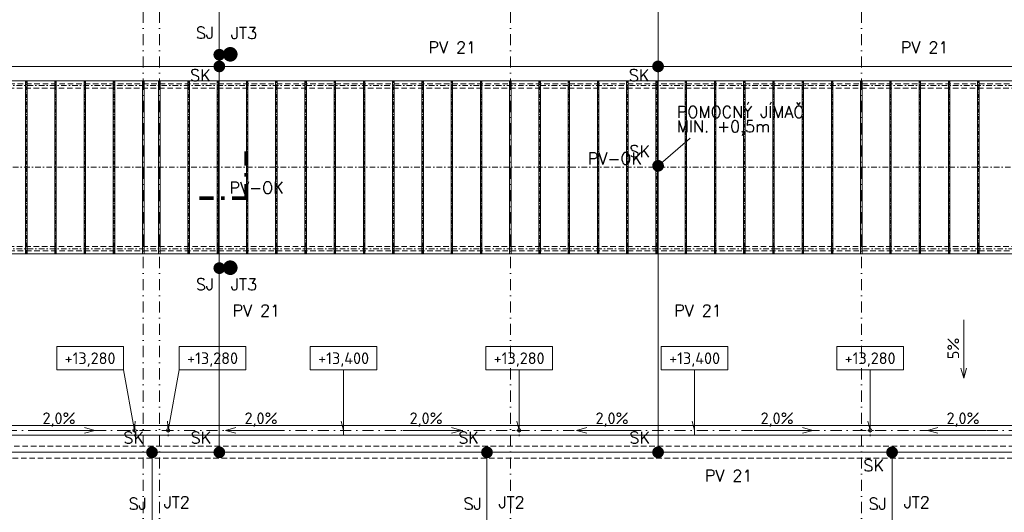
# Model space of a CAD drawing. Header units: millimetres. Extents: x -385852 to 693036, y -525006 to 444206.
# Tile 35 of 156: x 73775 to 107437, y 174497 to 191349. Entities that reach past the tile are written whole.
import ezdxf
from ezdxf.enums import TextEntityAlignment as Align

# ---------------------------------------------------------------- set-up
doc = ezdxf.new("R2010")
doc.units = ezdxf.units.MM
for name, pattern in [('CENTERX2', [101.6, 63.5, -12.7, 12.7, -12.7]), ('DASHDOT', [25.4, 12.7, -6.35, 0, -6.35]), ('ČÁRKOVANÁ', [19.05, 12.7, -6.35])]:
    doc.linetypes.add(name, pattern=pattern)
for name, color, linetype in [('0-DRAT-8MM', 5, 'Continuous'), ('6-TEXT', 3, 'Continuous'), ('JT-TYC', 5, 'Continuous'), ('LEGENDA', 3, 'Continuous'), ('SJ-SVORKA', 5, 'Continuous'), ('SK-SVORKA', 5, 'Continuous')]:
    doc.layers.add(name, color=color, linetype=linetype)
for name, color, linetype, lineweight in [('A99_N_kce-pohl', 7, 'Continuous', 9), ('A99_N_koty-vysk', 8, 'Continuous', 9), ('A99_N_txt-popis-200', 240, 'Continuous', 5), ('A99_S_osy', 1, 'CENTERX2', 5)]:
    doc.layers.add(name, color=color, linetype=linetype, lineweight=lineweight)
doc.styles.add('A99_kota', font='isocpeur.ttf', dxfattribs={"height": 2})
doc.styles.add('A99_popis', font='isocpeur.ttf')
doc.styles.add('ad_popis 100', font='isocpeur.ttf', dxfattribs={"height": 200})
doc.styles.add('RomanS', font='romans.shx')

# ---------------------------------------------------------------- blocks, each defined once
blk = doc.blocks.new('*U158')
at = {"color": 0, "linetype": 'ByBlock', "const_width": 0.63}
for points in [[(415.5, 8), (415.5, 5.57)], [(415.5, 4.31), (415.5, 3.68)], [(413.08, 0), (415.5, 0), (415.5, 2.42)], [(407.5, 0), (409.93, 0)], [(411.19, 0), (411.82, 0)]]:
    blk.add_lwpolyline(points, dxfattribs=at)
at = {"color": 0, "linetype": 'ByBlock', "style": 'A99_popis', "flags": 12}
blk.add_attdef('OZNŘ_3K', text='', height=5, rotation=0.0024, dxfattribs=at).set_placement((784.08, 77.08), align=Align.RIGHT)
at = {"color": 0, "linetype": 'ByBlock', "style": 'A99_popis'}
blk.add_attdef('OZNŘ_1K', (-9.63, -10.73), '', height=5, dxfattribs=at)
blk = doc.blocks.new('*U161')
at = {"color": 0, "linetype": 'ByBlock'}
for p, q in [((5.7, -4), (5.7, -14.35)), ((5.7, -14.35), (5.29, -12.8))]:
    blk.add_line(p, q, dxfattribs=at)
blk.add_lwpolyline([(0, -4), (11.4, -4), (11.4, 0), (0, 0)], close=True, dxfattribs=at)
at = {"color": 0, "linetype": 'ByBlock', "style": 'A99_kota'}
for tag, p in [('VYSKA', (5.7, -2.24)), ('VYSKA_POPIS1', (5.7, -6.04)), ('VYSKA_POPIS2', (5.9, -9.54)), ('VYSKA_POPIS3', (5.9, -13.04))]:
    blk.add_attdef(tag, text='', height=2, dxfattribs=at).set_placement(p, align=Align.MIDDLE)
blk = doc.blocks.new('*U166')
at = {"color": 0, "linetype": 'ByBlock'}
for q in [(0, -4), (-2.03, -12.76)]:
    blk.add_line((-1.9, -14.35), q, dxfattribs=at)
blk.add_lwpolyline([(0, -4), (11.4, -4), (11.4, 0), (0, 0)], close=True, dxfattribs=at)
at = {"color": 0, "linetype": 'ByBlock', "style": 'A99_kota'}
for tag, p in [('VYSKA', (5.7, -2.24)), ('VYSKA_POPIS1', (5.7, -6.04)), ('VYSKA_POPIS2', (5.9, -9.54)), ('VYSKA_POPIS3', (5.9, -13.04))]:
    blk.add_attdef(tag, text='', height=2, dxfattribs=at).set_placement(p, align=Align.MIDDLE)
blk = doc.blocks.new('JT')
at = {"layer": 'JT-TYC', "const_width": 125}
blk.add_lwpolyline([(-62.5, 0, 1), (62.5, 0, 1)], format="xyb", close=True, dxfattribs=at)

msp = doc.modelspace()

# ---------------------------------------------------------------- linework, layer by layer
at = {"layer": '0-DRAT-8MM', "linetype": 'Continuous', "lineweight": 5, "ltscale": 0.5}
for p, q in [((80600, 230900), (80600, 176550)), ((95600, 230900), (95600, 176550)), ((5600, 189750), (150900, 189750)), ((95600, 186350), (96700, 187300)), ((5600, 176550), (150900, 176550)), ((78300, 149200), (78300, 176550)), ((89750, 149200), (89750, 176550)), ((103600, 149200), (103600, 176550))]:
    msp.add_line(p, q, dxfattribs=at)
at = {"layer": 'A99_N_kce-pohl', "linetype": 'Continuous', "lineweight": 9}
for p, q in [((73975, 183345), (73975, 189255)), ((74025, 183345), (74025, 189255)), ((74975, 183345), (74975, 189255)), ((75025, 183345), (75025, 189255)), ((75975, 183345), (75975, 189255)), ((76025, 183345), (76025, 189255)), ((76975, 183345), (76975, 189255)), ((77025, 183345), (77025, 189255)), ((77975, 183345), (77975, 189255)), ((78025, 183345), (78025, 189255)), ((78525, 183345), (78525, 189255)), ((78575, 183345), (78575, 189255)), ((79525, 183345), (79525, 189255)), ((79575, 183345), (79575, 189255)), ((80525, 183345), (80525, 189255)), ((80575, 183345), (80575, 189255)), ((81525, 183345), (81525, 189255)), ((81575, 183345), (81575, 189255)), ((82525, 183345), (82525, 189255)), ((82575, 183345), (82575, 189255)), ((83525, 183345), (83525, 189255)), ((83575, 183345), (83575, 189255)), ((84525, 183345), (84525, 189255)), ((84575, 183345), (84575, 189255)), ((85525, 183345), (85525, 189255)), ((85575, 183345), (85575, 189255)), ((86525, 183345), (86525, 189255)), ((86575, 183345), (86575, 189255)), ((87525, 183345), (87525, 189255)), ((87575, 183345), (87575, 189255)), ((88525, 183345), (88525, 189255)), ((88575, 183345), (88575, 189255)), ((89525, 183345), (89525, 189255)), ((89575, 183345), (89575, 189255)), ((90525, 183345), (90525, 189255)), ((90575, 183345), (90575, 189255)), ((91525, 183345), (91525, 189255)), ((91575, 183345), (91575, 189255)), ((92525, 183345), (92525, 189255)), ((92575, 183345), (92575, 189255)), ((93525, 183345), (93525, 189255)), ((93575, 183345), (93575, 189255)), ((94525, 183345), (94525, 189255)), ((94575, 183345), (94575, 189255)), ((95525, 183345), (95525, 189255)), ((95575, 183345), (95575, 189255)), ((96525, 183345), (96525, 189255)), ((96575, 183345), (96575, 189255)), ((97525, 183345), (97525, 189255)), ((97575, 183345), (97575, 189255)), ((98525, 183345), (98525, 189255)), ((98575, 183345), (98575, 189255)), ((99525, 183345), (99525, 189255)), ((99575, 183345), (99575, 189255)), ((100525, 183345), (100525, 189255)), ((100575, 183345), (100575, 189255)), ((101525, 183345), (101525, 189255)), ((101575, 183345), (101575, 189255)), ((102525, 183345), (102525, 189255)), ((102575, 183345), (102575, 189255)), ((103525, 183345), (103525, 189255)), ((103575, 183345), (103575, 189255)), ((104525, 183345), (104525, 189255)), ((104575, 183345), (104575, 189255)), ((105525, 183345), (105525, 189255)), ((105575, 183345), (105575, 189255)), ((106525, 183345), (106525, 189255)), ((106575, 183345), (106575, 189255))]:
    msp.add_line(p, q, dxfattribs=at)
at = {"layer": 'A99_N_kce-pohl', "linetype": 'ČÁRKOVANÁ', "lineweight": 9, "ltscale": 15}
msp.add_line((5860, 176760), (150690, 176760), dxfattribs=at)
at = {"layer": 'A99_N_kce-pohl', "linetype": 'Continuous', "lineweight": 9}
msp.add_lwpolyline([(11930, 189255), (144620, 189255), (144620, 183345), (11930, 183345)], close=True, dxfattribs=at)
at = {"layer": 'A99_N_kce-pohl', "linetype": 'ČÁRKOVANÁ', "lineweight": 9, "ltscale": 15}
for points in [[(144760, 189155), (11790, 189155)], [(144450, 189005.3403), (12100, 189005.3403)], [(144450, 183594.6597), (12100, 183594.6597)], [(144760, 183445), (11790, 183445)], [(138875.5457, 176350), (7180, 176350)]]:
    msp.add_lwpolyline(points, dxfattribs=at)
at = {"layer": 'A99_N_kce-pohl', "linetype": 'Continuous', "lineweight": 9}
for points in [[(73975, 186675), (73975, 186495)], [(74025, 186675), (74025, 186495)], [(74975, 186675), (74975, 186495)], [(75025, 186675), (75025, 186495)], [(75975, 186675), (75975, 186495)], [(76025, 186675), (76025, 186495)], [(76975, 186675), (76975, 186495)], [(77025, 186675), (77025, 186495)], [(77975, 186675), (77975, 186495)], [(78025, 186675), (78025, 186495)], [(78525, 186675), (78525, 186495)], [(78575, 186675), (78575, 186495)], [(79525, 186675), (79525, 186495)], [(79575, 186675), (79575, 186495)], [(80525, 186675), (80525, 186495)], [(80575, 186675), (80575, 186495)], [(81525, 186675), (81525, 186495)], [(81575, 186675), (81575, 186495)], [(82525, 186675), (82525, 186495)], [(82575, 186675), (82575, 186495)], [(83525, 186675), (83525, 186495)], [(83575, 186675), (83575, 186495)], [(84525, 186675), (84525, 186495)], [(84575, 186675), (84575, 186495)], [(85525, 186675), (85525, 186495)], [(85575, 186675), (85575, 186495)], [(86525, 186675), (86525, 186495)], [(86575, 186675), (86575, 186495)], [(87525, 186675), (87525, 186495)], [(87575, 186675), (87575, 186495)], [(88525, 186675), (88525, 186495)], [(88575, 186675), (88575, 186495)], [(89525, 186675), (89525, 186495)], [(89575, 186675), (89575, 186495)], [(90525, 186675), (90525, 186495)], [(90575, 186675), (90575, 186495)], [(91525, 186675), (91525, 186495)], [(91575, 186675), (91575, 186495)], [(92525, 186675), (92525, 186495)], [(92575, 186675), (92575, 186495)], [(93525, 186675), (93525, 186495)], [(93575, 186675), (93575, 186495)], [(94525, 186675), (94525, 186495)], [(94575, 186675), (94575, 186495)], [(95525, 186675), (95525, 186495)], [(95575, 186675), (95575, 186495)], [(96525, 186675), (96525, 186495)], [(96575, 186675), (96575, 186495)], [(97525, 186675), (97525, 186495)], [(97575, 186675), (97575, 186495)], [(98525, 186675), (98525, 186495)], [(98575, 186675), (98575, 186495)], [(99525, 186675), (99525, 186495)], [(99575, 186675), (99575, 186495)], [(100525, 186675), (100525, 186495)], [(100575, 186675), (100575, 186495)], [(101525, 186675), (101525, 186495)], [(101575, 186675), (101575, 186495)], [(102525, 186675), (102525, 186495)], [(102575, 186675), (102575, 186495)], [(103525, 186675), (103525, 186495)], [(103575, 186675), (103575, 186495)], [(104525, 186675), (104525, 186495)], [(104575, 186675), (104575, 186495)], [(105525, 186675), (105525, 186495)], [(105575, 186675), (105575, 186495)], [(106525, 186675), (106525, 186495)], [(106575, 186675), (106575, 186495)]]:
    msp.add_lwpolyline(points, dxfattribs=at)
at = {"layer": 'A99_N_kce-pohl', "linetype": 'Continuous', "ltscale": 25}
msp.add_lwpolyline([(150690, 177135), (150690, 177465), (6000, 177465), (6000, 177135)], close=True, dxfattribs=at)
at = {"layer": 'A99_N_kce-pohl', "linetype": 'DASHDOT', "lineweight": 5, "ltscale": 5}
for points in [[(77700, 177100), (77700, 177500)], [(78850, 177100), (78850, 177500)], [(78850, 177100), (78850, 177500)], [(90850, 177100), (90850, 177500)], [(102850, 177100), (102850, 177500)], [(77500, 177300), (77900, 177300)], [(78650, 177300), (79050, 177300)], [(78650, 177300), (79050, 177300)], [(90650, 177300), (91050, 177300)], [(102650, 177300), (103050, 177300)]]:
    msp.add_lwpolyline(points, dxfattribs=at)
at = {"layer": 'A99_N_kce-pohl', "linetype": 'Continuous', "ltscale": 25}
for points in [[(84850, 177135), (84850, 177465)], [(96850, 177135), (96850, 177465)]]:
    msp.add_lwpolyline(points, dxfattribs=at)
at = {"layer": 'A99_N_kce-pohl', "linetype": 'Continuous'}
for centre in [(77700, 177300), (78850, 177300), (78850, 177300), (90850, 177300), (102850, 177300)]:
    msp.add_circle(centre, 60, dxfattribs=at)
at = {"layer": 'A99_N_koty-vysk'}
for points in [[(106050, 179082.0051), (106050.0093, 181082.0051)], [(106050, 179082.0051), (105950.0016, 179432.0056)], [(106050, 179082.0051), (106150.0016, 179432.0046)], [(76340, 177300), (74340, 177299.9907)], [(76340, 177300), (75989.9995, 177399.9984)], [(76340, 177300), (75990.0005, 177199.9984)], [(80810, 177300), (81160.0005, 177399.9984)], [(80810, 177300), (82810, 177299.9907)], [(80810, 177300), (81159.9995, 177199.9984)], [(88890, 177300), (86890, 177299.9907)], [(88890, 177300), (88539.9995, 177399.9984)], [(88890, 177300), (88540.0005, 177199.9984)], [(92810, 177300), (93160.0005, 177399.9984)], [(92810, 177300), (94810, 177299.9907)], [(92810, 177300), (93159.9995, 177199.9984)], [(100890, 177300), (98890, 177299.9907)], [(100890, 177300), (100539.9995, 177399.9984)], [(100890, 177300), (100540.0005, 177199.9984)], [(104810, 177300), (105160.0005, 177399.9984)], [(104810, 177300), (106810, 177299.9907)], [(104810, 177300), (105159.9995, 177199.9984)]]:
    msp.add_lwpolyline(points, dxfattribs=at)
at = {"layer": 'A99_S_osy', "linetype": 'DASHDOT', "lineweight": 5, "ltscale": 10}
for p, q in [((74000, 183345), (74000, 189255)), ((75000, 183345), (75000, 189255)), ((76000, 183345), (76000, 189255)), ((77000, 183345), (77000, 189255)), ((79550, 183345), (79550, 189255)), ((80550, 183345), (80550, 189255)), ((81550, 183345), (81550, 189255)), ((82550, 183345), (82550, 189255)), ((83550, 183345), (83550, 189255)), ((84550, 183345), (84550, 189255)), ((85550, 183345), (85550, 189255)), ((86550, 183345), (86550, 189255)), ((87550, 183345), (87550, 189255)), ((88550, 183345), (88550, 189255)), ((89550, 183345), (89550, 189255)), ((91550, 183345), (91550, 189255)), ((92550, 183345), (92550, 189255)), ((93550, 183345), (93550, 189255)), ((94550, 183345), (94550, 189255)), ((95550, 183345), (95550, 189255)), ((96550, 183345), (96550, 189255)), ((97550, 183345), (97550, 189255)), ((98550, 183345), (98550, 189255)), ((99550, 183345), (99550, 189255)), ((100550, 183345), (100550, 189255)), ((101550, 183345), (101550, 189255)), ((103550, 183345), (103550, 189255)), ((104550, 183345), (104550, 189255)), ((105550, 183345), (105550, 189255)), ((106550, 183345), (106550, 189255))]:
    msp.add_line(p, q, dxfattribs=at)
at = {"layer": 'A99_S_osy', "linetype": 'DASHDOT', "lineweight": 5, "ltscale": 30}
for points in [[(78000, 250300), (78000, 146890)], [(78550, 250300), (78550, 146890)], [(90550, 250300), (90550, 146890)], [(102550, 250300), (102550, 146890)], [(177325, 177300), (4375, 177300)]]:
    msp.add_lwpolyline(points, dxfattribs=at)
at = {"layer": 'A99_S_osy', "linetype": 'DASHDOT', "lineweight": 5, "ltscale": 15}
for points in [[(144740, 189095), (11865, 189095)], [(144620, 186300), (11930, 186300)], [(144740, 183505), (11865, 183505)]]:
    msp.add_lwpolyline(points, dxfattribs=at)
at = {"layer": 'SJ-SVORKA', "const_width": 200}
for points in [[(80600, 190250, -1), (80600, 190050, -1)], [(80600, 182950, -1), (80600, 182750, -1)]]:
    msp.add_lwpolyline(points, format="xyb", close=True, dxfattribs=at)
at = {"layer": 'SK-SVORKA', "const_width": 200}
for points in [[(80700, 189750, 1), (80500, 189750, 1)], [(95700, 189750, 1), (95500, 189750, 1)], [(95700, 186350, 1), (95500, 186350, 1)], [(78400, 176550, 1), (78200, 176550, 1)], [(80700, 176550, 1), (80500, 176550, 1)], [(89850, 176550, 1), (89650, 176550, 1)], [(95700, 176550, 1), (95500, 176550, 1)], [(103700, 176550, 1), (103500, 176550, 1)]]:
    msp.add_lwpolyline(points, format="xyb", close=True, dxfattribs=at)

# ---------------------------------------------------------------- block references
at = {"layer": 'A99_N_koty-vysk'}
ref = msp.add_blockref('*U166', (77320, 180170), dxfattribs=dict(at, xscale=-200, yscale=200, zscale=200))
ref.add_attrib('VYSKA', '+13,280', dxfattribs={"layer": '0', "color": 0, "linetype": 'ByBlock', "height": 400, "style": 'A99_kota'}).set_placement((76180, 179721.7995), align=Align.MIDDLE)
at = {"layer": 'A99_N_koty-vysk', "xscale": 200, "yscale": 200, "zscale": 200}
for name, p, values in [('*U166', (79230, 180170), {'VYSKA': '+13,280'}), ('*U161', (83710, 180170), {'VYSKA': '+13,400'}), ('*U161', (89710, 180170), {'VYSKA': '+13,280'}), ('*U161', (95710, 180170), {'VYSKA': '+13,400'}), ('*U161', (101710, 180170), {'VYSKA': '+13,280'})]:
    msp.add_blockref(name, p, dxfattribs=at).add_auto_attribs(values)
at = {"layer": 'A99_N_txt-popis-200', "xscale": 200, "yscale": 200, "zscale": 200}
msp.add_blockref('*U158', (-1585, 185245), dxfattribs=at)
at = {"layer": 'JT-TYC', "xscale": -2, "yscale": 2, "zscale": 200, "rotation": 90}
for p in [(80974.1557, 190164.6529), (80974.1557, 182864.6529)]:
    msp.add_blockref('JT', p, dxfattribs=at)

# ---------------------------------------------------------------- texts
at = {"layer": '6-TEXT', "style": 'RomanS'}
for s, p in [('PV 21', (87750, 190200)), ('PV 21', (103900, 190200)), ('SK', (79600, 189250)), ('SK', (94600, 189250)), ('SK', (94619.0476, 186650)), ('PV-OK', (93200, 186400)), ('PV-OK', (80950, 185400)), ('PV 21', (81050, 181200)), ('PV 21', (96150, 181200)), ('SK', (77319.0476, 176850)), ('SK', (79619.0476, 176850)), ('SK', (88769.0476, 176850)), ('SK', (94619.0476, 176850)), ('SK', (102619.0476, 175900)), ('PV 21', (97200, 175550))]:
    msp.add_text(s, height=400, dxfattribs=at).set_placement(p)
at = {"layer": 'A99_N_koty-vysk', "insert": (105492.7069, 179735.0032), "char_height": 400, "attachment_point": 1, "rotation": 90, "style": 'ad_popis 100'}
msp.add_mtext_dynamic_manual_height_columns('5%', width=140, gutter_width=2000, heights=[0], dxfattribs=at)
at = {"layer": 'A99_N_koty-vysk', "char_height": 400, "style": 'ad_popis 100'}
for insert, attachment_point in [((75687.0019, 177915), 3), ((81462.9981, 177915), 1), ((88237.0019, 177915), 3), ((93462.9981, 177915), 1), ((100237.0019, 177915), 3), ((105462.9981, 177915), 1)]:
    msp.add_mtext_dynamic_manual_height_columns('2,0%', width=673.851813, gutter_width=2000, heights=[0], dxfattribs=dict(at, insert=insert, attachment_point=attachment_point))
at = {"layer": 'LEGENDA', "style": 'RomanS'}
for s, p in [('SJ', (79800, 190700)), ('JT3', (80997.9508, 190691.714)), ('POMOCNÝ JÍMAČ', (96244.9998, 187996.2083)), ('MIN. +0,5m', (96244.9998, 187496.2083)), ('SJ', (79800, 182100)), ('JT3', (80997.9508, 182091.714)), ('JT2', (78697.9508, 174641.714)), ('JT2', (90147.9508, 174641.714)), ('JT2', (103997.9508, 174641.714)), ('SJ', (77497.9508, 174591.714)), ('SJ', (88947.9508, 174591.714)), ('SJ', (102797.9508, 174591.714))]:
    msp.add_text(s, height=400, dxfattribs=at).set_placement(p)

doc.saveas('drawing.dxf')
